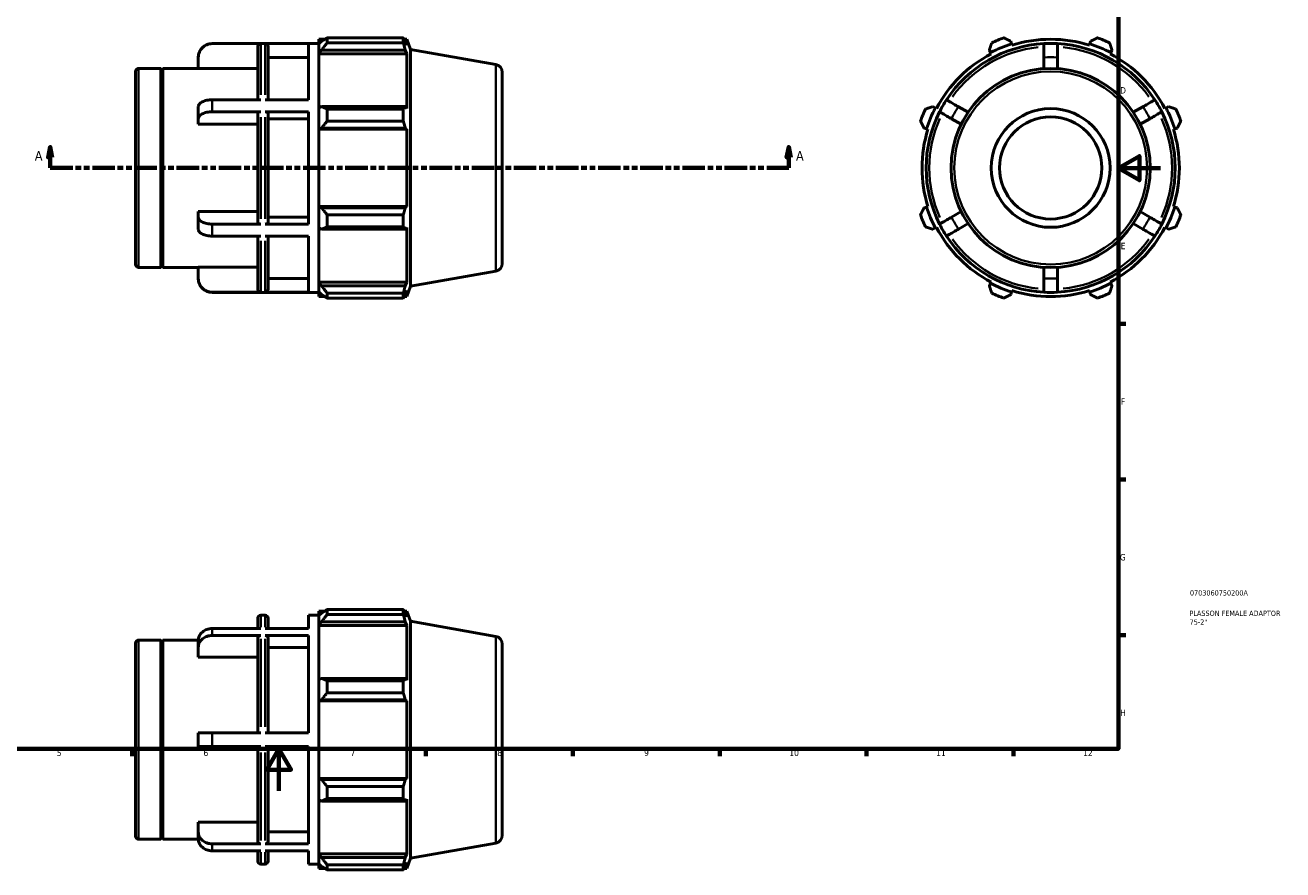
# Model space of a CAD drawing. Header units: millimetres. Extents: x -8 to 899, y -38 to 716.
# Tile 2 of 3: x 299 to 899, y -38 to 365. Entities that reach past the tile are written whole.
import ezdxf

# ---------------------------------------------------------------- set-up
doc = ezdxf.new("R2010")
doc.units = ezdxf.units.MM
doc.linetypes.add('DOUBLE_DASH_CHAIN', pattern=[1.2403, 0.6614, -0.0827, 0.1654, -0.0827, 0.1654, -0.0827])
for name, color, linetype, lineweight in [('Border (ANSI)', 7, 'Continuous', 70), ('Section Line (ANSI)', 7, 'DOUBLE_DASH_CHAIN', 70), ('Title (ISO)', 7, 'Continuous', 50), ('Visible (ANSI)', 7, 'Continuous', 50), ('Visible Narrow (ANSI)', 7, 'Continuous', 35)]:
    doc.layers.add(name, color=color, linetype=linetype, lineweight=lineweight)
doc.styles.add('Label Text (ANSI)', font='tahoma.ttf')
doc.styles.add('Note Text (ANSI)', font='tahoma.ttf')
doc.styles.add('Note Text (ISO)', font='tahoma.ttf')

# ---------------------------------------------------------------- blocks, each defined once
blk = doc.blocks.new('Borders Default Border')
at = {"layer": 'Border (ANSI)'}
for p, q in [((821, 222.75), (824.45, 222.75)), ((821, 148.5), (824.45, 148.5)), ((821, 74.25), (824.45, 74.25)), ((350.42, 20), (350.42, 16.55)), ((490.58, 20), (490.58, 16.55)), ((560.67, 20), (560.67, 16.55)), ((630.75, 20), (630.75, 16.55)), ((700.83, 20), (700.83, 16.55)), ((770.92, 20), (770.92, 16.55))]:
    blk.add_line(p, q, dxfattribs=at)
at = {"layer": 'Border (ANSI)', "flags": 128}
for points in [[(20, 20), (20, 574), (821, 574), (821, 20), (20, 20)], [(841, 297), (821, 297), (831, 302.77), (831, 291.23), (821, 297)], [(420.5, 0), (420.5, 20), (414.73, 10), (426.27, 10), (420.5, 20)]]:
    blk.add_lwpolyline(points, dxfattribs=at)
at = {"layer": 'Border (ANSI)', "attachment_point": 7, "style": 'Note Text (ANSI)'}
for s, insert, char_height in [('D', (821.81, 332.6), 3.05), ('E', (822.05, 258.35), 3.05), ('F', (822.14, 184.1), 3.05), ('G', (821.66, 109.79), 3.05), ('H', (821.81, 35.6), 3.05), ('5', (314.48, 16.49), 3.05), ('6', (384.49, 16.49), 3.05), ('7', (454.6, 16.55), 3.05), ('8', (524.63, 16.48), 3.05), ('9', (594.7, 16.49), 3.05), ('10', (663.96, 16.49), 3.048), ('11', (734.04, 16.55), 3.048), ('12', (804.13, 16.55), 3.048)]:
    blk.add_mtext(s, dxfattribs=dict(at, insert=insert, char_height=char_height))
blk = doc.blocks.new('Title Blocks ISO')
at = {"layer": 'Title (ISO)', "color": 232, "true_color": 0xca0064, "style": 'Note Text (ISO)'}
for tag, p in [('PART_NUMBER_001', (34.08, 73.13)), ('DESCRIPTION_001', (33.84, 63.4)), ('DESCRIPTION_002', (33.92, 59.18))]:
    blk.add_attdef(tag, p, '', height=2.5, dxfattribs=at)
blk = doc.blocks.new('2dTransSection0')
at = {"layer": 'Section Line (ANSI)', "linetype": 'Continuous'}
for p, q in [((311.38, 307.11), (310.38, 302.11)), ((311.38, 302.11), (311.38, 307.11)), ((312.38, 302.11), (311.38, 307.11)), ((663.68, 307.11), (662.68, 302.11)), ((663.68, 302.11), (663.68, 307.11)), ((664.68, 302.11), (663.68, 307.11)), ((310.38, 302.11), (312.38, 302.11)), ((311.38, 297.11), (311.38, 302.11)), ((662.68, 302.11), (664.68, 302.11)), ((663.68, 297.11), (663.68, 302.11)), ((311.38, 297.11), (321.89, 297.11)), ((653.18, 297.11), (663.68, 297.11))]:
    blk.add_line(p, q, dxfattribs=at)
at = {"layer": 'Section Line (ANSI)', "linetype": 'DOUBLE_DASH_CHAIN', "ltscale": 16.210289}
blk.add_line((311.38, 297.11), (663.68, 297.11), dxfattribs=at)
at = {"layer": 'Section Line (ANSI)', "linetype": 'Continuous', "flags": 128}
for points in [[(312.38, 302.11), (311.38, 307.11), (310.38, 302.11), (312.38, 302.11)], [(664.68, 302.11), (663.68, 307.11), (662.68, 302.11), (664.68, 302.11)]]:
    blk.add_lwpolyline(points, dxfattribs=at)
at = {"layer": 'Section Line (ANSI)'}
for points in [[(312.38, 302.11), (311.38, 307.11), (310.38, 302.11), (312.38, 302.11)], [(664.68, 302.11), (663.68, 307.11), (662.68, 302.11), (664.68, 302.11)]]:
    blk.add_solid(points, dxfattribs=at)
at = {"layer": 'Section Line (ANSI)', "char_height": 4.57, "attachment_point": 7, "style": 'Label Text (ANSI)'}
for insert in [(304.02, 300.61), (667.15, 300.61)]:
    blk.add_mtext('A', dxfattribs=dict(at, insert=insert))

msp = doc.modelspace()

# ---------------------------------------------------------------- linework, layer by layer
at = {"layer": 'Visible (ANSI)'}
for p, q in [((388.631, 356.508), (439.531, 356.508)), ((411.865, 356.416), (388.631, 356.416)), ((410.365, 329.62), (410.365, 354.914)), ((434.531, 356.416), (413.865, 356.416)), ((415.365, 354.914), (415.365, 329.62)), ((434.531, 329.62), (434.531, 356.416)), ((439.531, 358.488), (439.531, 356.277)), ((439.531, 358.488), (442.341, 358.488)), ((440.851, 357.536), (439.531, 356.277)), ((439.531, 352.138), (439.531, 356.277)), ((443.491, 359.209), (443.491, 356.823)), ((443.491, 359.209), (479.811, 359.209)), ((479.811, 356.823), (443.491, 356.823)), ((479.811, 356.823), (479.811, 359.209)), ((480.229, 358.488), (481.492, 358.488)), ((481.492, 355.647), (480.771, 357.536)), ((483.281, 353.572), (481.492, 358.488)), ((481.492, 355.647), (481.492, 358.488)), ((769.989, 356.277), (769.592, 357.536)), ((770.187, 355.647), (769.989, 356.277)), ((807.3, 356.277), (807.102, 355.647)), ((807.697, 357.536), (807.3, 356.277)), ((382.031, 349.805), (382.031, 349.908)), ((382.031, 344.513), (382.031, 349.805)), ((434.531, 349.805), (415.365, 349.805)), ((439.531, 352.138), (440.851, 353.309)), ((439.531, 351.553), (439.531, 352.138)), ((439.531, 351.553), (439.531, 325.755)), ((439.531, 351.553), (481.492, 351.553)), ((440.851, 353.309), (480.771, 353.309)), ((480.771, 353.309), (481.492, 351.553)), ((481.492, 325.45), (481.492, 351.553)), ((483.281, 240.644), (483.281, 353.572)), ((523.932, 346.405), (483.281, 353.572)), ((759.388, 353.309), (759.998, 352.138)), ((759.998, 352.138), (760.302, 351.553)), ((785.345, 349.805), (785.345, 344.513)), ((791.945, 344.513), (791.945, 349.805)), ((816.987, 351.553), (817.291, 352.138)), ((817.291, 352.138), (817.901, 353.309)), ((352.031, 251.088), (352.031, 343.128)), ((353.531, 344.628), (364.131, 344.628)), ((364.131, 249.588), (364.131, 344.628)), ((364.631, 344.128), (364.131, 344.628)), ((364.631, 344.128), (365.131, 344.628)), ((364.631, 250.088), (364.631, 344.128)), ((365.131, 249.588), (365.131, 344.628)), ((365.131, 344.628), (382.031, 344.628)), ((410.365, 344.513), (382.031, 344.513)), ((527.031, 342.712), (527.031, 251.505)), ((382.031, 320.599), (382.031, 326.314)), ((411.865, 329.62), (388.631, 329.62)), ((434.531, 329.62), (413.865, 329.62)), ((440.851, 326.365), (439.531, 325.755)), ((439.531, 315.764), (439.531, 325.755)), ((480.771, 326.365), (440.851, 326.365)), ((443.491, 325.218), (443.491, 319.456)), ((443.491, 325.218), (479.811, 325.218)), ((479.811, 319.456), (479.811, 325.218)), ((481.492, 325.45), (480.771, 326.365)), ((733.614, 325.755), (732.444, 326.365)), ((734.2, 325.45), (733.614, 325.755)), ((749.24, 323.669), (744.658, 326.314)), ((832.631, 326.314), (828.049, 323.669)), ((843.675, 325.755), (843.089, 325.45)), ((844.846, 326.365), (843.675, 325.755)), ((382.031, 317.953), (382.031, 320.599)), ((411.865, 323.904), (388.631, 323.904)), ((410.365, 271.063), (410.365, 323.153)), ((434.531, 323.904), (413.865, 323.904)), ((415.365, 323.153), (415.365, 271.063)), ((434.531, 320.599), (415.365, 320.599)), ((434.531, 270.312), (434.531, 323.904)), ((479.811, 319.456), (443.491, 319.456)), ((741.358, 320.599), (745.94, 317.953)), ((831.349, 317.953), (835.931, 320.599)), ((410.365, 317.953), (382.031, 317.953)), ((439.531, 315.764), (440.851, 316.161)), ((439.531, 315.565), (439.531, 315.764)), ((439.531, 315.565), (439.531, 278.651)), ((439.531, 315.565), (481.492, 315.565)), ((440.851, 316.161), (480.771, 316.161)), ((480.771, 316.161), (481.492, 315.565)), ((481.492, 278.651), (481.492, 315.565)), ((728.217, 316.161), (729.476, 315.764)), ((729.476, 315.764), (730.105, 315.565)), ((847.184, 315.565), (847.813, 315.764)), ((847.813, 315.764), (849.072, 316.161)), ((382.031, 273.618), (382.031, 276.263)), ((382.031, 276.263), (410.365, 276.263)), ((439.531, 278.452), (439.531, 278.651)), ((439.531, 278.651), (481.492, 278.651)), ((440.851, 278.055), (439.531, 278.452)), ((439.531, 268.461), (439.531, 278.452)), ((480.771, 278.055), (440.851, 278.055)), ((481.492, 278.651), (480.771, 278.055)), ((729.476, 278.452), (728.217, 278.055)), ((730.105, 278.651), (729.476, 278.452)), ((745.94, 276.263), (741.358, 273.618)), ((835.931, 273.618), (831.349, 276.263)), ((847.813, 278.452), (847.184, 278.651)), ((849.072, 278.055), (847.813, 278.452)), ((382.031, 267.902), (382.031, 273.618)), ((411.865, 270.312), (388.631, 270.312)), ((434.531, 270.312), (413.865, 270.312)), ((415.365, 273.618), (434.531, 273.618)), ((443.491, 274.76), (443.491, 268.998)), ((443.491, 274.76), (479.811, 274.76)), ((479.811, 268.998), (479.811, 274.76)), ((744.658, 267.902), (749.24, 270.548)), ((828.049, 270.548), (832.631, 267.902)), ((411.865, 264.596), (388.631, 264.596)), ((410.365, 239.302), (410.365, 264.596)), ((434.531, 264.596), (413.865, 264.596)), ((415.365, 264.596), (415.365, 239.302)), ((434.531, 237.8), (434.531, 264.596)), ((439.531, 268.461), (440.851, 267.852)), ((439.531, 268.461), (439.531, 242.663)), ((440.851, 267.852), (480.771, 267.852)), ((479.811, 268.998), (443.491, 268.998)), ((480.771, 267.852), (481.492, 268.766)), ((481.492, 242.663), (481.492, 268.766)), ((732.444, 267.852), (733.614, 268.461)), ((733.614, 268.461), (734.2, 268.766)), ((843.089, 268.766), (843.675, 268.461)), ((843.675, 268.461), (844.846, 267.852)), ((353.531, 249.588), (364.131, 249.588)), ((364.631, 250.088), (364.131, 249.588)), ((364.631, 250.088), (365.131, 249.588)), ((365.131, 249.588), (382.031, 249.588)), ((382.031, 244.411), (382.031, 249.703)), ((382.031, 249.703), (410.365, 249.703)), ((523.932, 247.812), (483.281, 240.644)), ((785.345, 249.703), (785.345, 244.411)), ((791.945, 244.411), (791.945, 249.703)), ((382.031, 244.308), (382.031, 244.411)), ((415.365, 244.411), (434.531, 244.411)), ((439.531, 242.078), (439.531, 242.663)), ((439.531, 242.663), (481.492, 242.663)), ((439.531, 237.94), (439.531, 242.078)), ((440.851, 240.907), (439.531, 242.078)), ((480.771, 240.907), (440.851, 240.907)), ((481.492, 242.663), (480.771, 240.907)), ((483.281, 240.644), (481.492, 235.728)), ((759.998, 242.078), (759.388, 240.907)), ((760.302, 242.663), (759.998, 242.078)), ((817.291, 242.078), (816.987, 242.663)), ((817.901, 240.907), (817.291, 242.078)), ((411.865, 237.8), (388.631, 237.8)), ((388.631, 237.708), (439.531, 237.708)), ((434.531, 237.8), (413.865, 237.8)), ((439.531, 237.94), (440.851, 236.681)), ((439.531, 237.94), (439.531, 235.728)), ((439.531, 235.728), (442.341, 235.728)), ((443.491, 237.393), (443.491, 235.007)), ((443.491, 237.393), (479.811, 237.393)), ((479.811, 235.007), (443.491, 235.007)), ((479.811, 235.007), (479.811, 237.393)), ((480.229, 235.728), (481.492, 235.728)), ((480.771, 236.681), (481.492, 238.569)), ((481.492, 235.728), (481.492, 238.569)), ((769.592, 236.681), (769.989, 237.94)), ((769.989, 237.94), (770.187, 238.569)), ((807.102, 238.569), (807.3, 237.94)), ((807.3, 237.94), (807.697, 236.681)), ((439.531, 85.728), (439.531, 83.517)), ((439.531, 85.728), (442.341, 85.728)), ((440.851, 84.776), (439.531, 83.517)), ((443.491, 86.449), (443.491, 84.063)), ((443.491, 86.449), (479.811, 86.449)), ((479.811, 84.063), (443.491, 84.063)), ((479.811, 84.063), (479.811, 86.449)), ((480.229, 85.728), (481.492, 85.728)), ((481.492, 82.887), (480.771, 84.776)), ((483.281, 80.812), (481.492, 85.728)), ((481.492, 82.887), (481.492, 85.728)), ((410.365, 77.36), (410.365, 82.248)), ((411.865, 83.748), (413.865, 83.748)), ((415.365, 82.248), (415.365, 77.36)), ((434.531, 77.36), (434.531, 83.748)), ((434.531, 83.748), (439.531, 83.748)), ((439.531, 79.378), (439.531, 83.517)), ((439.531, 79.378), (440.851, 80.549)), ((439.531, 78.793), (439.531, 79.378)), ((439.531, 78.793), (439.531, 52.995)), ((439.531, 78.793), (481.492, 78.793)), ((440.851, 80.549), (480.771, 80.549)), ((480.771, 80.549), (481.492, 78.793)), ((481.492, 52.69), (481.492, 78.793)), ((483.281, -32.116), (483.281, 80.812)), ((523.932, 73.644), (483.281, 80.812)), ((411.865, 77.36), (388.631, 77.36)), ((411.865, 74.06), (388.631, 74.06)), ((410.365, 27.648), (410.365, 72.759)), ((434.531, 77.36), (413.865, 77.36)), ((434.531, 74.06), (413.865, 74.06)), ((415.365, 72.759), (415.365, 27.648)), ((434.531, 27.648), (434.531, 74.06)), ((352.031, -21.672), (352.031, 70.368)), ((353.531, 71.868), (364.131, 71.868)), ((364.131, -23.172), (364.131, 71.868)), ((364.631, 71.368), (364.131, 71.868)), ((364.631, 71.368), (365.131, 71.868)), ((364.631, -22.672), (364.631, 71.368)), ((365.131, -23.172), (365.131, 71.868)), ((365.131, 71.868), (382.037, 71.868)), ((382.031, 68.335), (382.031, 71.635)), ((382.031, 63.752), (382.031, 68.335)), ((434.531, 68.335), (415.365, 68.335)), ((527.031, 69.951), (527.031, -21.255)), ((410.365, 63.752), (382.031, 63.752)), ((440.851, 53.604), (439.531, 52.995)), ((439.531, 43.004), (439.531, 52.995)), ((480.771, 53.604), (440.851, 53.604)), ((443.491, 52.458), (443.491, 46.696)), ((443.491, 52.458), (479.811, 52.458)), ((479.811, 46.696), (479.811, 52.458)), ((481.492, 52.69), (480.771, 53.604)), ((439.531, 43.004), (440.851, 43.401)), ((439.531, 42.805), (439.531, 43.004)), ((439.531, 42.805), (439.531, 5.891)), ((439.531, 42.805), (481.492, 42.805)), ((440.851, 43.401), (480.771, 43.401)), ((479.811, 46.696), (443.491, 46.696)), ((480.771, 43.401), (481.492, 42.805)), ((481.492, 5.891), (481.492, 42.805)), ((382.031, 21.048), (382.031, 27.648)), ((411.865, 27.648), (388.631, 27.648)), ((413.865, 27.648), (434.531, 27.648)), ((411.865, 21.048), (388.631, 21.048)), ((410.365, -24.063), (410.365, 21.048)), ((434.531, 21.048), (413.865, 21.048)), ((415.365, 21.048), (415.365, -24.063)), ((434.531, -25.364), (434.531, 21.048)), ((439.531, 5.692), (439.531, 5.891)), ((439.531, 5.891), (481.492, 5.891)), ((439.531, -4.299), (439.531, 5.692)), ((440.851, 5.295), (439.531, 5.692)), ((480.771, 5.295), (440.851, 5.295)), ((443.491, 2), (443.491, -3.762)), ((443.491, 2), (479.811, 2)), ((479.811, -3.762), (479.811, 2)), ((481.492, 5.891), (480.771, 5.295)), ((439.531, -4.299), (439.531, -30.097)), ((439.531, -4.299), (440.851, -4.908)), ((440.851, -4.908), (480.771, -4.908)), ((479.811, -3.762), (443.491, -3.762)), ((480.771, -4.908), (481.492, -3.994)), ((481.492, -30.097), (481.492, -3.994)), ((382.031, -19.639), (382.031, -15.056)), ((382.031, -15.056), (410.365, -15.056)), ((353.531, -23.172), (364.131, -23.172)), ((364.631, -22.672), (364.131, -23.172)), ((364.631, -22.672), (365.131, -23.172)), ((365.131, -23.172), (382.037, -23.172)), ((382.031, -22.939), (382.031, -19.639)), ((415.365, -19.639), (434.531, -19.639)), ((411.865, -25.364), (388.631, -25.364)), ((411.865, -28.664), (388.631, -28.664)), ((410.365, -33.552), (410.365, -28.664)), ((434.531, -25.364), (413.865, -25.364)), ((434.531, -28.664), (413.865, -28.664)), ((415.365, -28.664), (415.365, -33.552)), ((434.531, -35.052), (434.531, -28.664)), ((523.932, -24.948), (483.281, -32.116)), ((411.865, -35.052), (413.865, -35.052)), ((434.531, -35.052), (439.531, -35.052)), ((439.531, -30.682), (439.531, -30.097)), ((439.531, -30.097), (481.492, -30.097)), ((439.531, -34.821), (439.531, -30.682)), ((440.851, -31.853), (439.531, -30.682)), ((439.531, -34.821), (439.531, -37.032)), ((439.531, -34.821), (440.851, -36.079)), ((480.771, -31.853), (440.851, -31.853)), ((443.491, -35.367), (443.491, -37.753)), ((443.491, -35.367), (479.811, -35.367)), ((479.811, -37.753), (479.811, -35.367)), ((481.492, -30.097), (480.771, -31.853)), ((480.771, -36.079), (481.492, -34.191)), ((483.281, -32.116), (481.492, -37.032)), ((481.492, -37.032), (481.492, -34.191)), ((439.531, -37.032), (442.341, -37.032)), ((479.811, -37.753), (443.491, -37.753)), ((480.229, -37.032), (481.492, -37.032))]:
    msp.add_line(p, q, dxfattribs=at)
for radius in [47.52, 28.328, 24.375]:
    msp.add_circle((788.645, 297.108), radius, dxfattribs=at)
for centre, radius, start, end in [((388.631, 349.908), 6.6, 90, 180), ((788.645, 297.108), 59.4, 93.184739, 146.815261), ((788.645, 297.108), 62.04, 107.5, 117.5), ((788.645, 297.108), 66, 109.791984, 115.208016), ((788.645, 297.108), 61.38, 72.5, 107.5), ((788.645, 297.108), 59.4, 86.815261, 93.184739), ((788.645, 297.108), 59.4, 33.184739, 86.815261), ((788.645, 297.108), 62.04, 62.5, 72.5), ((788.645, 297.108), 66, 64.791984, 70.208016), ((788.645, 297.108), 61.38, 117.5, 152.5), ((788.645, 297.108), 61.38, 27.5, 62.5), ((353.531, 343.128), 1.5, 90, 180), ((523.281, 342.712), 3.75, 0, 80), ((788.645, 297.108), 66, 154.791984, 160.208016), ((788.645, 297.108), 62.04, 152.5, 162.5), ((788.645, 297.108), 59.4, 146.815261, 153.184739), ((788.645, 297.108), 59.4, 26.815261, 33.184739), ((788.645, 297.108), 62.04, 17.5, 27.5), ((788.645, 297.108), 66, 19.791984, 25.208016), ((788.645, 297.108), 59.4, 153.184739, 206.815261), ((788.645, 297.108), 59.4, 333.184739, 26.815261), ((788.645, 297.108), 61.38, 162.5, 197.5), ((788.645, 297.108), 61.38, 342.5, 17.5), ((788.645, 297.108), 62.04, 197.5, 207.5), ((788.645, 297.108), 62.04, 332.5, 342.5), ((788.645, 297.108), 66, 199.791984, 205.208016), ((788.645, 297.108), 59.4, 206.815261, 213.184739), ((788.645, 297.108), 59.4, 326.815261, 333.184739), ((788.645, 297.108), 66, 334.791984, 340.208016), ((788.645, 297.108), 61.38, 207.5, 242.5), ((788.645, 297.108), 59.4, 213.184739, 266.815261), ((788.645, 297.108), 59.4, 273.184739, 326.815261), ((788.645, 297.108), 61.38, 297.5, 332.5), ((353.531, 251.088), 1.5, 180, 270), ((523.281, 251.505), 3.75, 280, 0), ((388.631, 244.308), 6.6, 180, 270), ((788.645, 297.108), 62.04, 242.5, 252.5), ((788.645, 297.108), 62.04, 287.5, 297.5), ((788.645, 297.108), 66, 244.791984, 250.208016), ((788.645, 297.108), 61.38, 252.5, 287.5), ((788.645, 297.108), 59.4, 266.815261, 273.184739), ((788.645, 297.108), 66, 289.791984, 295.208016), ((411.865, 82.248), 1.5, 90, 180), ((413.865, 82.248), 1.5, 0, 90), ((523.281, 69.951), 3.75, 0, 80), ((353.531, 70.368), 1.5, 90, 180), ((353.531, -21.672), 1.5, 180, 270), ((523.281, -21.255), 3.75, 280, 0), ((411.865, -33.552), 1.5, 180, 270), ((413.865, -33.552), 1.5, 270, 0)]:
    msp.add_arc(centre, radius, start, end, dxfattribs=at)
for points, knots in [([(382.031, 349.805), (382.031, 350.213), (382.071, 350.659), (382.245, 351.532), (382.378, 351.96), (382.69, 352.714), (382.898, 353.11), (383.391, 353.85), (383.678, 354.193), (384.254, 354.77), (384.597, 355.056), (385.335, 355.55), (385.731, 355.758), (386.483, 356.07), (386.909, 356.203), (387.78, 356.376), (388.224, 356.416), (388.631, 356.416)], [-0.97830105, -0.97830105, -0.97830105, -0.97830105, -0.85581961, -0.85581961, -0.73333817, -0.73333817, -0.61099471, -0.61099471, -0.48865125, -0.48865125, -0.36644009, -0.36644009, -0.24422892, -0.24422892, -0.12211446, -0.12211446, 0, 0, 0, 0]), ([(410.365, 354.914), (410.365, 355.1), (410.408, 355.318), (410.55, 355.661), (410.673, 355.846), (410.935, 356.108), (411.12, 356.231), (411.462, 356.373), (411.68, 356.416), (411.865, 356.416)], [0.66698008, 0.66698008, 0.66698008, 0.66698008, 0.72263439, 0.72263439, 0.77824107, 0.77824107, 0.83379319, 0.83379319, 0.88930144, 0.88930144, 0.88930144, 0.88930144]), ([(413.865, 356.416), (414.05, 356.416), (414.267, 356.373), (414.609, 356.231), (414.794, 356.108), (415.056, 355.846), (415.179, 355.661), (415.321, 355.318), (415.365, 355.1), (415.365, 354.914)], [0, 0, 0, 0, 0.05550825, 0.05550825, 0.11106037, 0.11106037, 0.16666706, 0.16666706, 0.22232137, 0.22232137, 0.22232137, 0.22232137]), ([(785.345, 356.416), (785.345, 356.416), (785.345, 356.376), (785.345, 356.203), (785.345, 356.07), (785.345, 355.758), (785.345, 355.55), (785.345, 355.056), (785.345, 354.77), (785.345, 354.193), (785.345, 353.85), (785.345, 353.11), (785.345, 352.714), (785.345, 351.96), (785.345, 351.532), (785.345, 350.659), (785.345, 350.213), (785.345, 349.805)], [0, 0, 0, 0, 0.12211446, 0.12211446, 0.24422892, 0.24422892, 0.36644009, 0.36644009, 0.48865125, 0.48865125, 0.61099471, 0.61099471, 0.73333817, 0.73333817, 0.85581961, 0.85581961, 0.97830105, 0.97830105, 0.97830105, 0.97830105]), ([(791.945, 349.805), (791.945, 350.213), (791.945, 350.659), (791.945, 351.532), (791.945, 351.96), (791.945, 352.714), (791.945, 353.11), (791.945, 353.85), (791.945, 354.193), (791.945, 354.77), (791.945, 355.056), (791.945, 355.55), (791.945, 355.758), (791.945, 356.07), (791.945, 356.203), (791.945, 356.376), (791.945, 356.416), (791.945, 356.416)], [-0.97830105, -0.97830105, -0.97830105, -0.97830105, -0.85581961, -0.85581961, -0.73333817, -0.73333817, -0.61099471, -0.61099471, -0.48865125, -0.48865125, -0.36644009, -0.36644009, -0.24422892, -0.24422892, -0.12211446, -0.12211446, 0, 0, 0, 0]), ([(388.631, 329.62), (388.224, 329.62), (387.78, 329.6), (386.909, 329.513), (386.483, 329.447), (385.731, 329.291), (385.335, 329.187), (384.597, 328.94), (384.254, 328.797), (383.678, 328.509), (383.391, 328.337), (382.898, 327.967), (382.69, 327.769), (382.378, 327.392), (382.245, 327.178), (382.071, 326.741), (382.031, 326.519), (382.031, 326.314)], [0, 0, 0, 0, 0.12211446, 0.12211446, 0.24422892, 0.24422892, 0.36644009, 0.36644009, 0.48865125, 0.48865125, 0.61099471, 0.61099471, 0.73333817, 0.73333817, 0.85581961, 0.85581961, 0.97830105, 0.97830105, 0.97830105, 0.97830105]), ([(744.658, 326.314), (744.304, 326.519), (743.918, 326.741), (743.162, 327.178), (742.792, 327.392), (742.139, 327.769), (741.795, 327.967), (741.155, 328.337), (740.857, 328.509), (740.358, 328.797), (740.11, 328.94), (739.682, 329.187), (739.502, 329.291), (739.232, 329.447), (739.117, 329.513), (738.967, 329.6), (738.932, 329.62), (738.932, 329.62)], [-0.97830105, -0.97830105, -0.97830105, -0.97830105, -0.85581961, -0.85581961, -0.73333817, -0.73333817, -0.61099471, -0.61099471, -0.48865125, -0.48865125, -0.36644009, -0.36644009, -0.24422892, -0.24422892, -0.12211446, -0.12211446, 0, 0, 0, 0]), ([(838.357, 329.62), (838.357, 329.62), (838.322, 329.6), (838.172, 329.513), (838.057, 329.447), (837.787, 329.291), (837.607, 329.187), (837.179, 328.94), (836.931, 328.797), (836.432, 328.509), (836.134, 328.337), (835.494, 327.967), (835.15, 327.769), (834.497, 327.392), (834.127, 327.178), (833.371, 326.741), (832.985, 326.519), (832.631, 326.314)], [0, 0, 0, 0, 0.12211446, 0.12211446, 0.24422892, 0.24422892, 0.36644009, 0.36644009, 0.48865125, 0.48865125, 0.61099471, 0.61099471, 0.73333817, 0.73333817, 0.85581961, 0.85581961, 0.97830105, 0.97830105, 0.97830105, 0.97830105]), ([(382.031, 320.599), (382.031, 320.803), (382.071, 321.026), (382.245, 321.462), (382.378, 321.676), (382.69, 322.053), (382.898, 322.251), (383.391, 322.621), (383.678, 322.793), (384.254, 323.081), (384.597, 323.224), (385.335, 323.471), (385.731, 323.575), (386.483, 323.731), (386.909, 323.798), (387.78, 323.884), (388.224, 323.904), (388.631, 323.904)], [-0.97830105, -0.97830105, -0.97830105, -0.97830105, -0.85581961, -0.85581961, -0.73333817, -0.73333817, -0.61099471, -0.61099471, -0.48865125, -0.48865125, -0.36644009, -0.36644009, -0.24422892, -0.24422892, -0.12211446, -0.12211446, 0, 0, 0, 0]), ([(411.865, 323.904), (411.68, 323.904), (411.462, 323.883), (411.12, 323.812), (410.935, 323.75), (410.673, 323.619), (410.55, 323.526), (410.408, 323.355), (410.365, 323.246), (410.365, 323.153)], [0, 0, 0, 0, 0.05550825, 0.05550825, 0.11106037, 0.11106037, 0.16666706, 0.16666706, 0.22232137, 0.22232137, 0.22232137, 0.22232137]), ([(415.365, 323.153), (415.365, 323.246), (415.321, 323.355), (415.179, 323.526), (415.056, 323.619), (414.794, 323.75), (414.609, 323.812), (414.267, 323.883), (414.05, 323.904), (413.865, 323.904)], [-0.22232137, -0.22232137, -0.22232137, -0.22232137, -0.16666706, -0.16666706, -0.11106037, -0.11106037, -0.05550825, -0.05550825, 0, 0, 0, 0]), ([(735.632, 323.904), (735.632, 323.904), (735.667, 323.884), (735.817, 323.798), (735.932, 323.731), (736.202, 323.575), (736.382, 323.471), (736.81, 323.224), (737.058, 323.081), (737.557, 322.793), (737.855, 322.621), (738.495, 322.251), (738.839, 322.053), (739.492, 321.676), (739.862, 321.462), (740.618, 321.026), (741.004, 320.803), (741.358, 320.599)], [0, 0, 0, 0, 0.12211446, 0.12211446, 0.24422892, 0.24422892, 0.36644009, 0.36644009, 0.48865125, 0.48865125, 0.61099471, 0.61099471, 0.73333817, 0.73333817, 0.85581961, 0.85581961, 0.97830105, 0.97830105, 0.97830105, 0.97830105]), ([(835.931, 320.599), (836.285, 320.803), (836.671, 321.026), (837.427, 321.462), (837.797, 321.676), (838.45, 322.053), (838.794, 322.251), (839.434, 322.621), (839.732, 322.793), (840.231, 323.081), (840.479, 323.224), (840.907, 323.471), (841.087, 323.575), (841.357, 323.731), (841.472, 323.798), (841.622, 323.884), (841.657, 323.904), (841.657, 323.904)], [-0.97830105, -0.97830105, -0.97830105, -0.97830105, -0.85581961, -0.85581961, -0.73333817, -0.73333817, -0.61099471, -0.61099471, -0.48865125, -0.48865125, -0.36644009, -0.36644009, -0.24422892, -0.24422892, -0.12211446, -0.12211446, 0, 0, 0, 0]), ([(388.631, 270.312), (388.224, 270.312), (387.78, 270.332), (386.909, 270.419), (386.483, 270.485), (385.731, 270.641), (385.335, 270.745), (384.597, 270.992), (384.254, 271.135), (383.678, 271.423), (383.391, 271.595), (382.898, 271.965), (382.69, 272.163), (382.378, 272.54), (382.245, 272.754), (382.071, 273.191), (382.031, 273.414), (382.031, 273.618)], [0, 0, 0, 0, 0.12211446, 0.12211446, 0.24422892, 0.24422892, 0.36644009, 0.36644009, 0.48865125, 0.48865125, 0.61099471, 0.61099471, 0.73333817, 0.73333817, 0.85581961, 0.85581961, 0.97830105, 0.97830105, 0.97830105, 0.97830105]), ([(410.365, 271.063), (410.365, 270.97), (410.408, 270.861), (410.55, 270.69), (410.673, 270.597), (410.935, 270.466), (411.12, 270.404), (411.462, 270.334), (411.68, 270.312), (411.865, 270.312)], [-0.22232137, -0.22232137, -0.22232137, -0.22232137, -0.16666706, -0.16666706, -0.11106037, -0.11106037, -0.05550825, -0.05550825, 0, 0, 0, 0]), ([(413.865, 270.312), (414.05, 270.312), (414.267, 270.334), (414.609, 270.404), (414.794, 270.466), (415.056, 270.597), (415.179, 270.69), (415.321, 270.861), (415.365, 270.97), (415.365, 271.063)], [0, 0, 0, 0, 0.05550825, 0.05550825, 0.11106037, 0.11106037, 0.16666706, 0.16666706, 0.22232137, 0.22232137, 0.22232137, 0.22232137]), ([(741.358, 273.618), (741.004, 273.414), (740.618, 273.191), (739.862, 272.754), (739.492, 272.54), (738.839, 272.163), (738.495, 271.965), (737.855, 271.595), (737.557, 271.423), (737.058, 271.135), (736.81, 270.992), (736.382, 270.745), (736.202, 270.641), (735.932, 270.485), (735.817, 270.419), (735.667, 270.332), (735.632, 270.312), (735.632, 270.312)], [-0.97830105, -0.97830105, -0.97830105, -0.97830105, -0.85581961, -0.85581961, -0.73333817, -0.73333817, -0.61099471, -0.61099471, -0.48865125, -0.48865125, -0.36644009, -0.36644009, -0.24422892, -0.24422892, -0.12211446, -0.12211446, 0, 0, 0, 0]), ([(841.657, 270.312), (841.657, 270.312), (841.622, 270.332), (841.472, 270.419), (841.357, 270.485), (841.087, 270.641), (840.907, 270.745), (840.479, 270.992), (840.231, 271.135), (839.732, 271.423), (839.434, 271.595), (838.794, 271.965), (838.45, 272.163), (837.797, 272.54), (837.427, 272.754), (836.671, 273.191), (836.285, 273.414), (835.931, 273.618)], [0, 0, 0, 0, 0.12211446, 0.12211446, 0.24422892, 0.24422892, 0.36644009, 0.36644009, 0.48865125, 0.48865125, 0.61099471, 0.61099471, 0.73333817, 0.73333817, 0.85581961, 0.85581961, 0.97830105, 0.97830105, 0.97830105, 0.97830105]), ([(382.031, 267.902), (382.031, 267.698), (382.071, 267.475), (382.245, 267.038), (382.378, 266.824), (382.69, 266.447), (382.898, 266.249), (383.391, 265.879), (383.678, 265.708), (384.254, 265.419), (384.597, 265.276), (385.335, 265.029), (385.731, 264.925), (386.483, 264.769), (386.909, 264.703), (387.78, 264.616), (388.224, 264.596), (388.631, 264.596)], [-0.97830105, -0.97830105, -0.97830105, -0.97830105, -0.85581961, -0.85581961, -0.73333817, -0.73333817, -0.61099471, -0.61099471, -0.48865125, -0.48865125, -0.36644009, -0.36644009, -0.24422892, -0.24422892, -0.12211446, -0.12211446, 0, 0, 0, 0]), ([(738.932, 264.596), (738.932, 264.596), (738.967, 264.616), (739.117, 264.703), (739.232, 264.769), (739.502, 264.925), (739.682, 265.029), (740.11, 265.276), (740.358, 265.419), (740.857, 265.708), (741.155, 265.879), (741.795, 266.249), (742.139, 266.447), (742.792, 266.824), (743.162, 267.038), (743.918, 267.475), (744.304, 267.698), (744.658, 267.902)], [0, 0, 0, 0, 0.12211446, 0.12211446, 0.24422892, 0.24422892, 0.36644009, 0.36644009, 0.48865125, 0.48865125, 0.61099471, 0.61099471, 0.73333817, 0.73333817, 0.85581961, 0.85581961, 0.97830105, 0.97830105, 0.97830105, 0.97830105]), ([(832.631, 267.902), (832.985, 267.698), (833.371, 267.475), (834.127, 267.038), (834.497, 266.824), (835.15, 266.447), (835.494, 266.249), (836.134, 265.879), (836.432, 265.708), (836.931, 265.419), (837.179, 265.276), (837.607, 265.029), (837.787, 264.925), (838.057, 264.769), (838.172, 264.703), (838.322, 264.616), (838.357, 264.596), (838.357, 264.596)], [-0.97830105, -0.97830105, -0.97830105, -0.97830105, -0.85581961, -0.85581961, -0.73333817, -0.73333817, -0.61099471, -0.61099471, -0.48865125, -0.48865125, -0.36644009, -0.36644009, -0.24422892, -0.24422892, -0.12211446, -0.12211446, 0, 0, 0, 0]), ([(388.631, 237.8), (388.224, 237.8), (387.78, 237.84), (386.909, 238.013), (386.483, 238.147), (385.731, 238.458), (385.335, 238.666), (384.597, 239.16), (384.254, 239.446), (383.678, 240.023), (383.391, 240.367), (382.898, 241.106), (382.69, 241.502), (382.378, 242.256), (382.245, 242.684), (382.071, 243.557), (382.031, 244.003), (382.031, 244.411)], [0, 0, 0, 0, 0.12211446, 0.12211446, 0.24422892, 0.24422892, 0.36644009, 0.36644009, 0.48865125, 0.48865125, 0.61099471, 0.61099471, 0.73333817, 0.73333817, 0.85581961, 0.85581961, 0.97830105, 0.97830105, 0.97830105, 0.97830105]), ([(785.345, 244.411), (785.345, 244.003), (785.345, 243.557), (785.345, 242.684), (785.345, 242.256), (785.345, 241.502), (785.345, 241.106), (785.345, 240.367), (785.345, 240.023), (785.345, 239.446), (785.345, 239.16), (785.345, 238.666), (785.345, 238.458), (785.345, 238.147), (785.345, 238.013), (785.345, 237.84), (785.345, 237.8), (785.345, 237.8)], [-0.97830105, -0.97830105, -0.97830105, -0.97830105, -0.85581961, -0.85581961, -0.73333817, -0.73333817, -0.61099471, -0.61099471, -0.48865125, -0.48865125, -0.36644009, -0.36644009, -0.24422892, -0.24422892, -0.12211446, -0.12211446, 0, 0, 0, 0]), ([(791.945, 237.8), (791.945, 237.8), (791.945, 237.84), (791.945, 238.013), (791.945, 238.147), (791.945, 238.458), (791.945, 238.666), (791.945, 239.16), (791.945, 239.446), (791.945, 240.023), (791.945, 240.367), (791.945, 241.106), (791.945, 241.502), (791.945, 242.256), (791.945, 242.684), (791.945, 243.557), (791.945, 244.003), (791.945, 244.411)], [0, 0, 0, 0, 0.12211446, 0.12211446, 0.24422892, 0.24422892, 0.36644009, 0.36644009, 0.48865125, 0.48865125, 0.61099471, 0.61099471, 0.73333817, 0.73333817, 0.85581961, 0.85581961, 0.97830105, 0.97830105, 0.97830105, 0.97830105]), ([(410.365, 239.302), (410.365, 239.117), (410.408, 238.898), (410.55, 238.556), (410.673, 238.371), (410.935, 238.109), (411.12, 237.985), (411.462, 237.843), (411.68, 237.8), (411.865, 237.8)], [-0.22232137, -0.22232137, -0.22232137, -0.22232137, -0.16666706, -0.16666706, -0.11106037, -0.11106037, -0.05550825, -0.05550825, 0, 0, 0, 0]), ([(413.865, 237.8), (414.05, 237.8), (414.267, 237.843), (414.609, 237.985), (414.794, 238.109), (415.056, 238.371), (415.179, 238.556), (415.321, 238.898), (415.365, 239.117), (415.365, 239.302)], [0, 0, 0, 0, 0.05550825, 0.05550825, 0.11106037, 0.11106037, 0.16666706, 0.16666706, 0.22232137, 0.22232137, 0.22232137, 0.22232137]), ([(388.631, 77.36), (388.224, 77.36), (387.78, 77.326), (386.909, 77.176), (386.483, 77.06), (385.731, 76.79), (385.335, 76.61), (384.597, 76.183), (384.254, 75.935), (383.678, 75.435), (383.391, 75.138), (382.898, 74.497), (382.69, 74.154), (382.378, 73.501), (382.245, 73.131), (382.071, 72.374), (382.031, 71.988), (382.031, 71.635)], [0, 0, 0, 0, 0.12211446, 0.12211446, 0.24422892, 0.24422892, 0.36644009, 0.36644009, 0.48865125, 0.48865125, 0.61099471, 0.61099471, 0.73333817, 0.73333817, 0.85581961, 0.85581961, 0.97830105, 0.97830105, 0.97830105, 0.97830105]), ([(382.031, 68.335), (382.031, 68.688), (382.071, 69.074), (382.245, 69.831), (382.378, 70.201), (382.69, 70.854), (382.898, 71.197), (383.391, 71.838), (383.678, 72.135), (384.254, 72.635), (384.597, 72.883), (385.335, 73.31), (385.731, 73.49), (386.483, 73.76), (386.909, 73.876), (387.78, 74.026), (388.224, 74.06), (388.631, 74.06)], [-0.97830105, -0.97830105, -0.97830105, -0.97830105, -0.85581961, -0.85581961, -0.73333817, -0.73333817, -0.61099471, -0.61099471, -0.48865125, -0.48865125, -0.36644009, -0.36644009, -0.24422892, -0.24422892, -0.12211446, -0.12211446, 0, 0, 0, 0]), ([(411.865, 74.06), (411.68, 74.06), (411.462, 74.023), (411.12, 73.9), (410.935, 73.793), (410.673, 73.566), (410.55, 73.406), (410.408, 73.109), (410.365, 72.92), (410.365, 72.759)], [0, 0, 0, 0, 0.05550825, 0.05550825, 0.11106037, 0.11106037, 0.16666706, 0.16666706, 0.22232137, 0.22232137, 0.22232137, 0.22232137]), ([(415.365, 72.759), (415.365, 72.92), (415.321, 73.109), (415.179, 73.406), (415.056, 73.566), (414.794, 73.793), (414.609, 73.9), (414.267, 74.023), (414.05, 74.06), (413.865, 74.06)], [-0.22232137, -0.22232137, -0.22232137, -0.22232137, -0.16666706, -0.16666706, -0.11106037, -0.11106037, -0.05550825, -0.05550825, 0, 0, 0, 0]), ([(388.631, 27.648), (388.224, 27.648), (387.78, 27.648), (386.909, 27.648), (386.483, 27.648), (385.731, 27.648), (385.335, 27.648), (384.597, 27.648), (384.254, 27.648), (383.678, 27.648), (383.391, 27.648), (382.898, 27.648), (382.69, 27.648), (382.378, 27.648), (382.245, 27.648), (382.071, 27.648), (382.031, 27.648), (382.031, 27.648)], [0, 0, 0, 0, 0.12211446, 0.12211446, 0.24422892, 0.24422892, 0.36644009, 0.36644009, 0.48865125, 0.48865125, 0.61099471, 0.61099471, 0.73333817, 0.73333817, 0.85581961, 0.85581961, 0.97830105, 0.97830105, 0.97830105, 0.97830105]), ([(382.031, 21.048), (382.031, 21.048), (382.071, 21.048), (382.245, 21.048), (382.378, 21.048), (382.69, 21.048), (382.898, 21.048), (383.391, 21.048), (383.678, 21.048), (384.254, 21.048), (384.597, 21.048), (385.335, 21.048), (385.731, 21.048), (386.483, 21.048), (386.909, 21.048), (387.78, 21.048), (388.224, 21.048), (388.631, 21.048)], [-0.97830105, -0.97830105, -0.97830105, -0.97830105, -0.85581961, -0.85581961, -0.73333817, -0.73333817, -0.61099471, -0.61099471, -0.48865125, -0.48865125, -0.36644009, -0.36644009, -0.24422892, -0.24422892, -0.12211446, -0.12211446, 0, 0, 0, 0]), ([(388.631, -25.364), (388.224, -25.364), (387.78, -25.33), (386.909, -25.18), (386.483, -25.064), (385.731, -24.794), (385.335, -24.614), (384.597, -24.187), (384.254, -23.939), (383.678, -23.439), (383.391, -23.142), (382.898, -22.501), (382.69, -22.158), (382.378, -21.505), (382.245, -21.135), (382.071, -20.378), (382.031, -19.992), (382.031, -19.639)], [0, 0, 0, 0, 0.12211446, 0.12211446, 0.24422892, 0.24422892, 0.36644009, 0.36644009, 0.48865125, 0.48865125, 0.61099471, 0.61099471, 0.73333817, 0.73333817, 0.85581961, 0.85581961, 0.97830105, 0.97830105, 0.97830105, 0.97830105]), ([(382.031, -22.939), (382.031, -23.292), (382.071, -23.678), (382.245, -24.435), (382.378, -24.805), (382.69, -25.458), (382.898, -25.801), (383.391, -26.442), (383.678, -26.739), (384.254, -27.239), (384.597, -27.487), (385.335, -27.914), (385.731, -28.094), (386.483, -28.364), (386.909, -28.48), (387.78, -28.63), (388.224, -28.664), (388.631, -28.664)], [-0.97830105, -0.97830105, -0.97830105, -0.97830105, -0.85581961, -0.85581961, -0.73333817, -0.73333817, -0.61099471, -0.61099471, -0.48865125, -0.48865125, -0.36644009, -0.36644009, -0.24422892, -0.24422892, -0.12211446, -0.12211446, 0, 0, 0, 0]), ([(410.365, -24.063), (410.365, -24.224), (410.408, -24.413), (410.55, -24.71), (410.673, -24.87), (410.935, -25.097), (411.12, -25.204), (411.462, -25.327), (411.68, -25.364), (411.865, -25.364)], [-0.22232137, -0.22232137, -0.22232137, -0.22232137, -0.16666706, -0.16666706, -0.11106037, -0.11106037, -0.05550825, -0.05550825, 0, 0, 0, 0]), ([(413.865, -25.364), (414.05, -25.364), (414.267, -25.327), (414.609, -25.204), (414.794, -25.097), (415.056, -24.87), (415.179, -24.71), (415.321, -24.413), (415.365, -24.224), (415.365, -24.063)], [0, 0, 0, 0, 0.05550825, 0.05550825, 0.11106037, 0.11106037, 0.16666706, 0.16666706, 0.22232137, 0.22232137, 0.22232137, 0.22232137])]:
    msp.add_open_spline(points, degree=3, knots=knots, dxfattribs=at)
for points, weights in [([(443.491, 359.209), (442.118, 358.355), (440.851, 357.536)], [1.011864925, 1.00860433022, 1.00453354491]), ([(440.851, 353.309), (442.118, 355.03), (443.491, 356.823)], [1.00453354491, 1.00860433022, 1.011864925]), ([(479.811, 359.209), (480.31, 358.355), (480.771, 357.536)], [1, 1.00167332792, 1.00253039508]), ([(480.771, 353.309), (480.31, 355.03), (479.811, 356.823)], [1.00253039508, 1.00167332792, 1]), ([(760.535, 356.823), (759.95, 355.03), (759.388, 353.309)], [1.011864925, 1.00860433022, 1.00453354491]), ([(769.592, 357.536), (767.978, 358.355), (766.296, 359.209)], [1.00453354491, 1.00860433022, 1.011864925]), ([(810.993, 359.209), (809.311, 358.355), (807.697, 357.536)], [1.011864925, 1.00860433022, 1.00453354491]), ([(817.901, 353.309), (817.339, 355.03), (816.754, 356.823)], [1.00453354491, 1.00860433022, 1.011864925]), ([(443.491, 325.218), (442.118, 325.803), (440.851, 326.365)], [1.011864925, 1.00860433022, 1.00453354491]), ([(479.811, 325.218), (480.31, 325.803), (480.771, 326.365)], [1, 1.00167332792, 1.00253039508]), ([(732.444, 326.365), (730.723, 325.803), (728.93, 325.218)], [1.00453354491, 1.00860433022, 1.011864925]), ([(848.359, 325.218), (846.566, 325.803), (844.846, 326.365)], [1.011864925, 1.00860433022, 1.00453354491]), ([(440.851, 316.161), (442.118, 317.775), (443.491, 319.456)], [1.00453354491, 1.00860433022, 1.011864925]), ([(480.771, 316.161), (480.31, 317.775), (479.811, 319.456)], [1.00253039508, 1.00167332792, 1]), ([(726.543, 319.456), (727.397, 317.775), (728.217, 316.161)], [1.011864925, 1.00860433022, 1.00453354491]), ([(849.072, 316.161), (849.892, 317.775), (850.746, 319.456)], [1.00453354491, 1.00860433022, 1.011864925]), ([(443.491, 274.76), (442.118, 276.441), (440.851, 278.055)], [1.011864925, 1.00860433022, 1.00453354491]), ([(479.811, 274.76), (480.31, 276.441), (480.771, 278.055)], [1, 1.00167332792, 1.00253039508]), ([(728.217, 278.055), (727.397, 276.441), (726.543, 274.76)], [1.00453354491, 1.00860433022, 1.011864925]), ([(850.746, 274.76), (849.892, 276.441), (849.072, 278.055)], [1.011864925, 1.00860433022, 1.00453354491]), ([(440.851, 267.852), (442.118, 268.413), (443.491, 268.998)], [1.00453354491, 1.00860433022, 1.011864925]), ([(480.771, 267.852), (480.31, 268.413), (479.811, 268.998)], [1.00253039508, 1.00167332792, 1]), ([(728.93, 268.998), (730.723, 268.413), (732.444, 267.852)], [1.011864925, 1.00860433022, 1.00453354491]), ([(844.846, 267.852), (846.566, 268.413), (848.359, 268.998)], [1.00453354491, 1.00860433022, 1.011864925]), ([(443.491, 237.393), (442.118, 239.186), (440.851, 240.907)], [1.011864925, 1.00860433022, 1.00453354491]), ([(479.811, 237.393), (480.31, 239.186), (480.771, 240.907)], [1, 1.00167332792, 1.00253039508]), ([(759.388, 240.907), (759.95, 239.186), (760.535, 237.393)], [1.00453354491, 1.00860433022, 1.011864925]), ([(816.754, 237.393), (817.339, 239.186), (817.901, 240.907)], [1.011864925, 1.00860433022, 1.00453354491]), ([(440.851, 236.681), (442.118, 235.861), (443.491, 235.007)], [1.00453354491, 1.00860433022, 1.011864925]), ([(480.771, 236.681), (480.31, 235.861), (479.811, 235.007)], [1.00253039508, 1.00167332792, 1]), ([(766.296, 235.007), (767.978, 235.861), (769.592, 236.681)], [1.011864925, 1.00860433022, 1.00453354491]), ([(807.697, 236.681), (809.311, 235.861), (810.993, 235.007)], [1.00453354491, 1.00860433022, 1.011864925]), ([(443.491, 86.449), (442.118, 85.595), (440.851, 84.776)], [1.011864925, 1.00860433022, 1.00453354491]), ([(440.851, 80.549), (442.118, 82.27), (443.491, 84.063)], [1.00453354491, 1.00860433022, 1.011864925]), ([(479.811, 86.449), (480.31, 85.595), (480.771, 84.776)], [1, 1.00167332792, 1.00253039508]), ([(480.771, 80.549), (480.31, 82.27), (479.811, 84.063)], [1.00253039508, 1.00167332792, 1]), ([(443.491, 52.458), (442.118, 53.043), (440.851, 53.604)], [1.011864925, 1.00860433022, 1.00453354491]), ([(479.811, 52.458), (480.31, 53.043), (480.771, 53.604)], [1, 1.00167332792, 1.00253039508]), ([(440.851, 43.401), (442.118, 45.015), (443.491, 46.696)], [1.00453354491, 1.00860433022, 1.011864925]), ([(480.771, 43.401), (480.31, 45.015), (479.811, 46.696)], [1.00253039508, 1.00167332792, 1]), ([(443.491, 2), (442.118, 3.681), (440.851, 5.295)], [1.011864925, 1.00860433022, 1.00453354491]), ([(479.811, 2), (480.31, 3.681), (480.771, 5.295)], [1, 1.00167332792, 1.00253039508]), ([(440.851, -4.908), (442.118, -4.347), (443.491, -3.762)], [1.00453354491, 1.00860433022, 1.011864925]), ([(480.771, -4.908), (480.31, -4.347), (479.811, -3.762)], [1.00253039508, 1.00167332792, 1]), ([(443.491, -35.367), (442.118, -33.574), (440.851, -31.853)], [1.011864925, 1.00860433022, 1.00453354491]), ([(479.811, -35.367), (480.31, -33.574), (480.771, -31.853)], [1, 1.00167332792, 1.00253039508]), ([(440.851, -36.079), (442.118, -36.899), (443.491, -37.753)], [1.00453354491, 1.00860433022, 1.011864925]), ([(480.771, -36.079), (480.31, -36.899), (479.811, -37.753)], [1.00253039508, 1.00167332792, 1])]:
    msp.add_rational_spline(points, weights, degree=2, dxfattribs=at)
at = {"layer": 'Visible Narrow (ANSI)'}
for p, q in [((388.631, 356.508), (388.631, 356.425)), ((411.865, 356.197), (411.865, 331.91)), ((413.865, 331.91), (413.865, 356.197)), ((353.531, 344.043), (353.531, 250.173)), ((523.932, 248.419), (523.932, 345.798)), ((388.631, 329.343), (388.631, 324.199)), ((411.865, 321.395), (411.865, 272.821)), ((413.865, 272.821), (413.865, 321.395)), ((388.631, 270.018), (388.631, 264.873)), ((411.865, 262.306), (411.865, 238.019)), ((413.865, 238.019), (413.865, 262.306)), ((388.631, 237.791), (388.631, 237.708)), ((411.865, 83.732), (411.865, 77.973)), ((413.865, 77.973), (413.865, 83.732)), ((388.631, 77.211), (388.631, 74.24)), ((411.865, 72.485), (411.865, 30.419)), ((413.865, 30.419), (413.865, 72.485)), ((523.932, -24.341), (523.932, 73.038)), ((353.531, 71.283), (353.531, -22.587)), ((388.631, 27.318), (388.631, 21.378)), ((411.865, 18.277), (411.865, -23.789)), ((413.865, -23.789), (413.865, 18.277)), ((388.631, -25.544), (388.631, -28.515)), ((411.865, -29.277), (411.865, -35.036)), ((413.865, -35.036), (413.865, -29.277))]:
    msp.add_line(p, q, dxfattribs=at)
msp.add_circle((788.645, 297.108), 46.02, dxfattribs=at)
for radius, start, end in [(57.9, 95.9406, 144.0594), (57.9, 35.9406, 84.0594), (52.8, 86.77501, 93.22499), (52.8, 146.77501, 153.22499), (52.8, 26.77501, 33.22499), (57.9, 155.9406, 204.0594), (57.9, 335.9406, 24.0594), (52.8, 206.77501, 213.22499), (52.8, 326.77501, 333.22499), (57.9, 215.9406, 264.0594), (57.9, 275.9406, 324.0594), (52.8, 266.77501, 273.22499)]:
    msp.add_arc((788.645, 297.108), radius, start, end, dxfattribs=at)

# ---------------------------------------------------------------- block references
msp.add_blockref('Borders Default Border', (0, 0))
msp.add_blockref('Title Blocks ISO', (821, 20)).add_auto_attribs({'PART_NUMBER_001': '0703060750200A', 'DESCRIPTION_001': 'PLASSON FEMALE ADAPTOR', 'DESCRIPTION_002': '75-2"'})
at = {"layer": 'Section Line (ANSI)'}
msp.add_blockref('2dTransSection0', (0, 0), dxfattribs=at)

doc.saveas('drawing.dxf')
